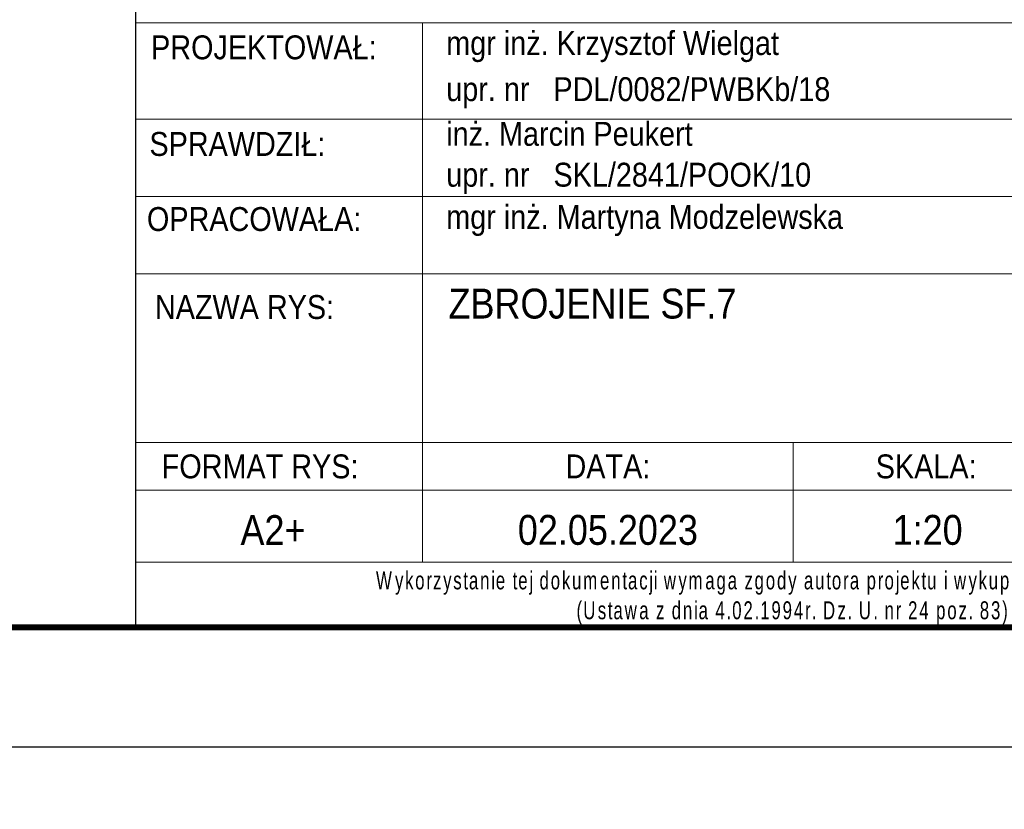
# Model space of a CAD drawing. Extents: x 345527 to 363395, y -114093 to -104075.
# Tile 9 of 14: x 358054 to 359700, y -114093 to -112773. Entities that reach past the tile are written whole.
import ezdxf
from ezdxf.enums import TextEntityAlignment as Align

# ---------------------------------------------------------------- set-up
doc = ezdxf.new("R2010")
doc.units = 0
doc.header["$LTSCALE"] = 5
doc.header["$MEASUREMENT"] = 0
doc.layers.add('_FORMATKA', color=8, linetype='Continuous', lineweight=15, plot=False)
for name, color, linetype, lineweight in [('_RAMKA', 7, 'Continuous', 35), ('PS_DIM', 4, 'Continuous', 13), ('PS_TEXT', 3, 'Continuous', 13)]:
    doc.layers.add(name, color=color, linetype=linetype, lineweight=lineweight)
doc.layers.add('_tabelka', color=7, linetype='Continuous')
doc.styles.add('ARIAL', font='arial.ttf')
doc.styles.add('gil', font='GIL_____.TTF', dxfattribs={"width": 0.9})

# ---------------------------------------------------------------- blocks, each defined once
blk = doc.blocks.new('*U17')
at = {"layer": '_FORMATKA', "lineweight": -3}
blk.add_lwpolyline([(-750, 0), (0, 0), (0, 420), (-750, 420)], close=True, dxfattribs=at)
at = {"layer": '_RAMKA', "lineweight": -3, "const_width": 0.5}
blk.add_lwpolyline([(-720, 10), (-10, 10), (-10, 410), (-720, 410)], close=True, dxfattribs=at)
blk = doc.blocks.new('tabela_rys')
at = {"layer": '_tabelka', "color": 251, "lineweight": 15}
for p, q in [((21.617, 58.324), (131.619, 58.324)), ((21.617, 58.324), (131.619, 58.324)), ((45.617, 58.324), (45.617, 37.331)), ((21.617, 50.244), (131.619, 50.244)), ((21.617, 43.788), (131.619, 43.788)), ((21.617, 37.331), (131.619, 37.331)), ((21.617, 37.331), (131.619, 37.331)), ((21.617, 37.331), (131.619, 37.331)), ((21.617, 37.331), (131.619, 37.331)), ((21.617, 37.331), (131.619, 37.331)), ((21.617, 37.331), (131.619, 37.331)), ((21.617, 37.331), (131.619, 37.331)), ((21.617, 37.331), (131.619, 37.331)), ((45.617, 37.331), (45.617, 23.22)), ((21.617, 23.22), (131.619, 23.22)), ((131.619, 23.22), (21.617, 23.22)), ((45.617, 23.22), (45.617, 13.22)), ((76.617, 23.22), (76.617, 13.22)), ((21.617, 19.22), (131.619, 19.22)), ((21.617, 13.22), (131.619, 13.22))]:
    blk.add_line(p, q, dxfattribs=at)
at = {"layer": '_tabelka', "color": 251, "lineweight": 30}
blk.add_lwpolyline([(131.619, 123.55), (21.617, 123.55), (21.617, 7.769), (131.619, 7.769)], close=True, dxfattribs=at)
at = {"layer": '_tabelka', "color": 12, "style": 'gil', "width": 0.9}
for s, p in [('PROJEKTOWAŁ: ', (32.688, 56.262)), ('SPRAWDZIŁ: ', (30.475, 48.182)), ('OPRACOWAŁA: ', (31.873, 41.903)), ('NAZWA RYS:', (30.737, 34.544))]:
    blk.add_text(s, height=2, dxfattribs=at).set_placement(p, align=Align.MIDDLE)
at = {"layer": '_tabelka', "color": 7, "style": 'gil', "width": 0.9}
for s, p in [('mgr inż. Krzysztof Wielgat', (47.601, 56.618)), ('upr. nr   PDL/0082/PWBKb/18 ', (47.601, 52.765)), ('inż. Marcin Peukert', (47.601, 49.029)), ('upr. nr   SKL/2841/POOK/10 ', (47.601, 45.609)), ('mgr inż. Martyna Modzelewska', (47.601, 42.082))]:
    blk.add_text(s, height=2, dxfattribs=at).set_placement(p, align=Align.MIDDLE_LEFT)
at = {"layer": '_tabelka', "color": 251, "style": 'gil', "width": 0.9}
for s, p in [('FORMAT RYS:', (32.038, 21.22)), ('DATA:', (61.116, 21.22)), ('SKALA:', (87.725, 21.22))]:
    blk.add_text(s, height=2, dxfattribs=at).set_placement(p, align=Align.MIDDLE)
at = {"layer": '_tabelka', "color": 7, "lineweight": 13, "insert": (22.628, 10.21), "char_height": 1.5, "attachment_point": 4, "style": 'gil'}
blk.add_mtext_dynamic_manual_height_columns('\\pi19.10122;{\\W0.7;\\T1.2;Wykorzystanie tej dokumentacji wymaga zgody autora projektu i wykupienia praw autorskich.\\P\\pi35.86535;(Ustawa z dnia 4.02.1994r. Dz. U. nr 24 poz. 83)}', width=107.59362, gutter_width=12.5, heights=[0], dxfattribs=at)
at = {"layer": '_tabelka', "color": 7, "style": 'gil', "width": 0.9}
for p in [(47.788, 34.834), (47.788, 30.292), (47.788, 26.062)]:
    blk.add_attdef('NAZWA_RYS:', text='', height=2.5, dxfattribs=at).set_placement(p, align=Align.MIDDLE_LEFT)
blk.add_attdef('FORMAT', text='', height=2.5, dxfattribs=at).set_placement((33.116, 15.911), align=Align.MIDDLE)
at = {"layer": '_tabelka', "color": 7, "style": 'gil', "width": 0.9, "flags": 8}
for tag, p in [('DATA', (61.115, 15.911)), ('SKALA', (87.85, 15.911)), ('NR_RYSUNKU', (117.184, 15.911))]:
    blk.add_attdef(tag, text='', height=2.5, dxfattribs=at).set_placement(p, align=Align.MIDDLE)

msp = doc.modelspace()

# ---------------------------------------------------------------- block references
at = {"layer": 'PS_DIM', "xscale": 20, "yscale": 20, "zscale": 20}
msp.add_blockref('*U17', (360647.45, -113988.82), dxfattribs=at)
at = {"layer": 'PS_DIM', "color": 7}
ref = msp.add_blockref('tabela_rys', (357815.08, -113944.2), dxfattribs=dict(at, xscale=20, yscale=20, zscale=20))
ref.add_attrib('FORMAT', 'A2+', dxfattribs={"layer": '_tabelka', "color": 7, "height": 50, "style": 'gil', "width": 0.9}).set_placement((358477.39, -113625.97), align=Align.MIDDLE)
ref.add_attrib('DATA', '02.05.2023', dxfattribs={"layer": '_tabelka', "color": 7, "height": 50, "style": 'gil', "width": 0.9, "flags": 8}).set_placement((359037.38, -113625.97), align=Align.MIDDLE)
ref.add_attrib('SKALA', '1:20', dxfattribs={"layer": '_tabelka', "color": 7, "height": 50, "style": 'gil', "width": 0.9, "flags": 8}).set_placement((359572.07, -113625.97), align=Align.MIDDLE)
ref.add_attrib('NAZWA_RYS:', 'ZBROJENIE SF.7', dxfattribs={"layer": '_tabelka', "color": 7, "height": 50, "style": 'gil', "width": 0.9}).set_placement((358770.85, -113247.52), align=Align.MIDDLE_LEFT)

# ---------------------------------------------------------------- texts
at = {"layer": 'PS_TEXT', "insert": (355319.77, -111875.33, -10443.61), "char_height": 50, "width": 2018.2232, "attachment_point": 1, "style": 'ARIAL'}
msp.add_mtext('{\\fArial|b0|i0|c238|p34;\\W0.85;\\LUWAGA:\\P\\Fsimplex|c238;\\l\\P\\pi-150,l150,t150;1.^IPRZED PRZYSTĄPIENIEM DO REALIZACJI WZMOCNIEŃ, NALEŻY ODPOWIEDNIO PRZYGOTOWAĆ POWIERZCHNIE ISTNIEJĄCYCH ELEMENTÓW (POPRZEZ ZABIEGI POLEPSZAJĄCE PRZYCZEPNOŚĆ "NOWEGO" BETONU).\\P2.^IPRĘTY NALEŻY WKLEJAĆ NA ODLEGŁOŚĆ MIN.250mm lub 150mm(kielich istniejącej stopy) ZA POMOCĄ SPECJALISTYCZNYCH KLEJÓW DEDYKOWANYCH DO WKLEJANIA PRĘTÓW ZBROJENIOWYCH.}', dxfattribs=at)

doc.saveas('drawing.dxf')
